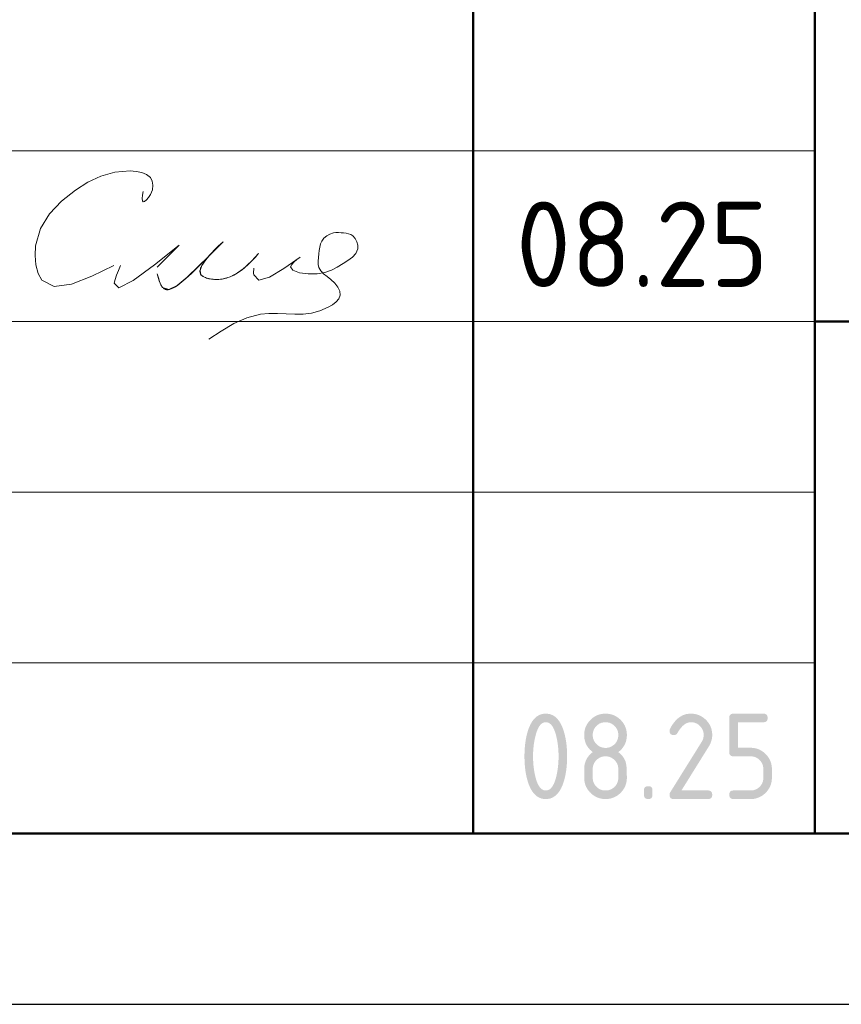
# Model space of a CAD drawing. Header units: millimetres. Extents: x 0 to 50400, y 0 to 35640.
# Tile 12 of 17: x 32607 to 35493, y 0 to 3461. Entities that reach past the tile are written whole.
import ezdxf

# ---------------------------------------------------------------- set-up
doc = ezdxf.new("R2010")
doc.units = ezdxf.units.MM
doc.layers.add('Standard', color=7, linetype='Continuous', lineweight=25)
doc.styles.add('ISOCPEUR', font='txt')

msp = doc.modelspace()

# ---------------------------------------------------------------- hatches: boundary and pattern name
at = {"layer": 'Standard', "linetype": 'Continuous', "lineweight": 25, "transparency": 33554687}
h = msp.add_hatch(color=7, dxfattribs=at)
h.paths.add_polyline_path([(34499.8, 871.5), (34499.8, 880.9), (34499.3, 889.9), (34498.8, 899), (34497.8, 907.7), (34496.8, 916.5), (34495.3, 925), (34493.9, 933.5), (34491.9, 941.7), (34490.4, 948), (34488.7, 953.4), (34487, 958.8), (34485.1, 963.5), (34483.2, 968.2), (34481.1, 972.1), (34479, 975.9), (34476.7, 979), (34474.4, 982.2), (34471.8, 984.5), (34469.3, 986.8), (34466.6, 988.4), (34463.9, 989.9), (34461, 990.7), (34458.1, 991.5), (34455, 991.5), (34451.9, 991.5), (34449, 990.7), (34446.1, 989.9), (34443.4, 988.4), (34440.8, 986.8), (34438.3, 984.5), (34435.8, 982.1), (34433.5, 979), (34431.2, 975.9), (34429.1, 972), (34427, 968.1), (34425.1, 963.4), (34423.2, 958.7), (34421.5, 953.2), (34419.8, 947.8), (34418.3, 941.5), (34416.3, 933.1), (34414.8, 924.5), (34413.2, 916), (34412.2, 907.2), (34411.2, 898.5), (34410.7, 889.5), (34410.2, 880.6), (34410.2, 871.5), (34410.2, 862.3), (34410.7, 853.3), (34411.2, 844.3), (34412.2, 835.5), (34413.2, 826.7), (34414.6, 818.2), (34416.1, 809.6), (34418.1, 801.3), (34419.6, 795.1), (34421.3, 789.7), (34423, 784.2), (34424.9, 779.6), (34426.8, 774.9), (34428.9, 771), (34431, 767.1), (34433.3, 764), (34435.6, 760.9), (34438.1, 758.6), (34440.6, 756.3), (34443.3, 754.7), (34446.1, 753.2), (34449, 752.4), (34451.9, 751.6), (34455, 751.6), (34458.1, 751.6), (34461, 752.4), (34463.9, 753.2), (34466.6, 754.7), (34469.3, 756.3), (34471.8, 758.6), (34474.4, 760.9), (34476.7, 764), (34479, 767.1), (34481.1, 771), (34483.2, 774.9), (34485.1, 779.6), (34487, 784.2), (34488.7, 789.7), (34490.4, 795.1), (34491.9, 801.3), (34493.9, 809.6), (34495.3, 818.2), (34496.8, 826.7), (34497.8, 835.5), (34498.8, 844.3), (34499.3, 853.3), (34499.8, 862.3)])
h.paths.add_polyline_path([(34529.9, 871.5), (34529.9, 864.8), (34529.6, 858.4), (34529.4, 851.9), (34529, 845.6), (34528.6, 839.4), (34528, 833.4), (34527.4, 827.3), (34526.6, 821.5), (34525.7, 815.7), (34524.7, 810.2), (34523.7, 804.6), (34522.4, 799.3), (34521.2, 793.9), (34519.8, 788.8), (34518.3, 783.7), (34516.7, 778.8), (34514.3, 771.7), (34511.5, 765.4), (34508.7, 759.1), (34505.6, 753.8), (34502.5, 748.4), (34499, 743.9), (34495.5, 739.4), (34491.6, 735.9), (34487.8, 732.3), (34483.5, 729.6), (34479.3, 726.9), (34474.7, 725.1), (34470.2, 723.3), (34465.2, 722.4), (34460.3, 721.5), (34455, 721.5), (34449.7, 721.5), (34444.7, 722.4), (34439.8, 723.3), (34435.2, 725.1), (34430.6, 726.9), (34426.4, 729.6), (34422.2, 732.2), (34418.4, 735.8), (34414.5, 739.4), (34411, 743.8), (34407.5, 748.3), (34404.4, 753.6), (34401.2, 759), (34398.5, 765.2), (34395.7, 771.5), (34393.3, 778.6), (34391.6, 783.5), (34390.2, 788.6), (34388.8, 793.7), (34387.5, 799.1), (34386.3, 804.4), (34385.3, 810), (34384.2, 815.6), (34383.4, 821.4), (34382.6, 827.2), (34382, 833.2), (34381.4, 839.3), (34380.9, 845.5), (34380.5, 851.8), (34380.3, 858.3), (34380.1, 864.8), (34380.1, 871.5), (34380.1, 878.3), (34380.3, 884.8), (34380.5, 891.3), (34380.9, 897.6), (34381.4, 903.8), (34382, 909.9), (34382.6, 915.9), (34383.4, 921.7), (34384.2, 927.5), (34385.3, 933.1), (34386.3, 938.7), (34387.5, 944), (34388.8, 949.4), (34390.2, 954.5), (34391.6, 959.6), (34393.3, 964.5), (34395.7, 971.6), (34398.5, 977.9), (34401.2, 984.1), (34404.4, 989.5), (34407.5, 994.8), (34411, 999.3), (34414.5, 1003.7), (34418.4, 1007.3), (34422.2, 1010.9), (34426.4, 1013.5), (34430.6, 1016.2), (34435.2, 1018), (34439.8, 1019.8), (34444.7, 1020.7), (34449.7, 1021.5), (34455, 1021.5), (34460.3, 1021.5), (34465.2, 1020.6), (34470.2, 1019.8), (34474.7, 1018), (34479.3, 1016.2), (34483.5, 1013.5), (34487.8, 1010.8), (34491.6, 1007.2), (34495.5, 1003.6), (34499, 999.2), (34502.5, 994.7), (34505.6, 989.3), (34508.7, 984), (34511.5, 977.7), (34514.3, 971.4), (34516.7, 964.3), (34518.3, 959.4), (34519.8, 954.3), (34521.2, 949.2), (34522.4, 943.8), (34523.7, 938.5), (34524.7, 932.9), (34525.7, 927.3), (34526.6, 921.5), (34527.4, 915.7), (34528, 909.7), (34528.6, 903.7), (34529, 897.4), (34529.4, 891.2), (34529.6, 884.7), (34529.9, 878.3)], flags=16)
h = msp.add_hatch(color=7, dxfattribs=at)
h.paths.add_polyline_path([(34664.8, 751.6), (34669.5, 751.6), (34673.9, 752.4), (34678.2, 753.2), (34682.2, 754.9), (34686.1, 756.5), (34689.7, 758.9), (34693.4, 761.4), (34696.6, 764.7), (34699.9, 767.9), (34702.3, 771.6), (34704.7, 775.2), (34706.4, 779.2), (34708, 783.2), (34708.8, 787.5), (34709.6, 791.9), (34709.6, 796.6), (34709.6, 826.6), (34709.6, 831.2), (34708.8, 835.6), (34708, 839.9), (34706.4, 843.8), (34704.7, 847.8), (34702.2, 851.5), (34699.8, 855.1), (34696.5, 858.4), (34693.2, 861.7), (34689.6, 864.1), (34686, 866.6), (34682, 868.3), (34678.1, 869.9), (34673.8, 870.7), (34669.5, 871.6), (34664.8, 871.6), (34660.1, 871.6), (34655.8, 870.7), (34651.5, 869.9), (34647.5, 868.3), (34643.5, 866.7), (34639.9, 864.2), (34636.3, 861.8), (34633, 858.5), (34629.8, 855.2), (34627.3, 851.6), (34624.9, 848), (34623.3, 844), (34621.6, 840), (34620.8, 835.6), (34620, 831.3), (34620, 826.6), (34620, 796.6), (34620, 791.9), (34620.8, 787.5), (34621.6, 783.2), (34623.3, 779.2), (34624.9, 775.2), (34627.3, 771.6), (34629.8, 767.9), (34633, 764.7), (34636.3, 761.4), (34639.9, 758.9), (34643.5, 756.5), (34647.5, 754.9), (34651.5, 753.2), (34655.8, 752.4), (34660.1, 751.6)])
h.paths.add_polyline_path([(34664.8, 721.5), (34660.9, 721.5), (34657.2, 721.9), (34653.5, 722.2), (34649.9, 722.9), (34646.3, 723.6), (34642.8, 724.6), (34639.4, 725.7), (34636, 727), (34632.7, 728.4), (34629.6, 730.1), (34626.4, 731.8), (34623.4, 733.9), (34620.4, 735.9), (34617.5, 738.3), (34614.6, 740.7), (34611.9, 743.5), (34609.1, 746.2), (34606.7, 749.1), (34604.3, 752), (34602.3, 755), (34600.2, 758), (34598.5, 761.2), (34596.8, 764.4), (34595.4, 767.7), (34594.1, 771), (34593, 774.5), (34592, 777.9), (34591.3, 781.6), (34590.6, 785.2), (34590.3, 788.9), (34590, 792.6), (34590, 796.5), (34590, 826.5), (34590, 831.2), (34590.4, 835.6), (34590.9, 840.1), (34591.8, 844.3), (34592.8, 848.5), (34594.2, 852.5), (34595.6, 856.4), (34597.5, 860.2), (34599.4, 863.9), (34601.7, 867.5), (34604.1, 871), (34606.9, 874.3), (34609.7, 877.6), (34613, 880.6), (34616.3, 883.7), (34620, 886.5), (34616.3, 889.4), (34613, 892.4), (34609.7, 895.5), (34606.9, 898.8), (34604.1, 902.1), (34601.7, 905.6), (34599.4, 909.2), (34597.5, 912.9), (34595.6, 916.7), (34594.2, 920.6), (34592.8, 924.6), (34591.8, 928.8), (34590.9, 933), (34590.4, 937.4), (34590, 941.9), (34590, 946.5), (34590, 950.4), (34590.3, 954.2), (34590.6, 957.9), (34591.3, 961.5), (34592, 965.1), (34593, 968.6), (34594.1, 972.1), (34595.4, 975.4), (34596.8, 978.7), (34598.5, 981.9), (34600.2, 985), (34602.3, 988.1), (34604.3, 991.1), (34606.7, 994), (34609.1, 996.9), (34611.9, 999.6), (34614.6, 1002.4), (34617.5, 1004.8), (34620.4, 1007.2), (34623.4, 1009.2), (34626.4, 1011.3), (34629.6, 1013), (34632.7, 1014.7), (34636, 1016.1), (34639.4, 1017.4), (34642.8, 1018.5), (34646.3, 1019.5), (34649.9, 1020.2), (34653.5, 1020.9), (34657.2, 1021.2), (34660.9, 1021.5), (34664.8, 1021.5), (34668.7, 1021.5), (34672.4, 1021.2), (34676.2, 1020.9), (34679.8, 1020.2), (34683.4, 1019.5), (34686.8, 1018.5), (34690.3, 1017.4), (34693.6, 1016.1), (34696.9, 1014.7), (34700.1, 1013), (34703.2, 1011.3), (34706.3, 1009.2), (34709.3, 1007.2), (34712.2, 1004.8), (34715.1, 1002.4), (34717.8, 999.6), (34720.5, 996.9), (34722.9, 994), (34725.3, 991.1), (34727.4, 988.1), (34729.4, 985), (34731.1, 981.9), (34732.8, 978.7), (34734.2, 975.4), (34735.6, 972.1), (34736.6, 968.6), (34737.6, 965.1), (34738.3, 961.5), (34739, 957.9), (34739.3, 954.2), (34739.7, 950.4), (34739.7, 946.5), (34739.7, 941.9), (34739.2, 937.4), (34738.7, 933), (34737.8, 928.8), (34736.9, 924.6), (34735.5, 920.6), (34734.1, 916.7), (34732.2, 912.9), (34730.3, 909.2), (34727.9, 905.6), (34725.6, 902.1), (34722.8, 898.8), (34720, 895.5), (34716.7, 892.4), (34713.4, 889.4), (34709.6, 886.5), (34715, 882.5), (34719.4, 877.9), (34723.8, 873.3), (34727.2, 868.3), (34730.6, 863.3), (34733.1, 857.8), (34735.5, 852.3), (34736.9, 846.3), (34737.2, 844.8), (34737.5, 842.9), (34737.9, 841), (34738.1, 838.7), (34738.4, 836.4), (34738.6, 833.7), (34738.8, 831), (34739, 827.8), (34739.2, 824.7), (34739.3, 821.2), (34739.4, 817.7), (34739.5, 813.8), (34739.6, 809.9), (34739.6, 805.6), (34739.7, 801.3), (34739.7, 796.5), (34739.7, 792.6), (34739.3, 788.9), (34739, 785.2), (34738.3, 781.6), (34737.6, 777.9), (34736.6, 774.5), (34735.6, 771), (34734.2, 767.7), (34732.8, 764.4), (34731.1, 761.2), (34729.4, 758), (34727.4, 755), (34725.3, 752), (34722.9, 749.1), (34720.5, 746.2), (34717.8, 743.5), (34715.1, 740.7), (34712.2, 738.3), (34709.3, 735.9), (34706.3, 733.9), (34703.2, 731.8), (34700.1, 730.1), (34696.9, 728.4), (34693.6, 727), (34690.3, 725.7), (34686.8, 724.6), (34683.4, 723.6), (34679.8, 722.9), (34676.2, 722.2), (34672.4, 721.9), (34668.7, 721.5)], flags=16)
h.paths.add_polyline_path([(34664.8, 901.5), (34669.5, 901.5), (34673.9, 902.3), (34678.2, 903.1), (34682.2, 904.7), (34686.1, 906.4), (34689.7, 908.8), (34693.4, 911.3), (34696.6, 914.6), (34699.9, 917.8), (34702.3, 921.5), (34704.7, 925.1), (34706.4, 929.1), (34708, 933.1), (34708.8, 937.4), (34709.6, 941.8), (34709.6, 946.5), (34709.6, 951.1), (34708.8, 955.5), (34708, 959.8), (34706.4, 963.7), (34704.7, 967.7), (34702.2, 971.4), (34699.8, 975), (34696.5, 978.3), (34693.2, 981.6), (34689.6, 984), (34686, 986.5), (34682, 988.2), (34678.1, 989.8), (34673.8, 990.6), (34669.5, 991.5), (34664.8, 991.5), (34660.1, 991.5), (34655.8, 990.6), (34651.5, 989.8), (34647.5, 988.2), (34643.5, 986.6), (34639.9, 984.1), (34636.3, 981.7), (34633, 978.4), (34629.8, 975.1), (34627.3, 971.5), (34624.9, 967.9), (34623.3, 963.9), (34621.6, 959.9), (34620.8, 955.5), (34620, 951.2), (34620, 946.5), (34620, 941.8), (34620.8, 937.4), (34621.6, 933.1), (34623.3, 929.1), (34624.9, 925.1), (34627.3, 921.5), (34629.8, 917.8), (34633, 914.6), (34636.3, 911.3), (34639.9, 908.8), (34643.5, 906.4), (34647.5, 904.7), (34651.5, 903.1), (34655.8, 902.3), (34660.1, 901.5)])
for points in [[(34964.6, 1021.5), (34968.5, 1021.5), (34972.2, 1021.2), (34976, 1020.9), (34979.6, 1020.2), (34983.2, 1019.5), (34986.7, 1018.5), (34990.1, 1017.4), (34993.4, 1016.1), (34996.7, 1014.7), (34999.9, 1013), (35003.1, 1011.3), (35006.1, 1009.2), (35009.1, 1007.2), (35012, 1004.8), (35014.9, 1002.4), (35017.6, 999.6), (35020.4, 996.9), (35022.8, 994), (35025.2, 991.1), (35027.2, 988.1), (35029.3, 985), (35031, 981.9), (35032.7, 978.7), (35034.1, 975.4), (35035.5, 972.1), (35036.5, 968.6), (35037.5, 965.2), (35038.2, 961.5), (35038.9, 957.9), (35039.2, 954.2), (35039.6, 950.4), (35039.6, 946.6), (35039.6, 941.2), (35038.7, 935.9), (35037.9, 930.5), (35036.2, 925.1), (35034.5, 919.7), (35031.9, 914.3), (35029.3, 908.8), (35025.9, 903.4), (34931.4, 751.6), (35024.6, 751.6), (35026.4, 751.6), (35028.1, 751.4), (35029.7, 751.1), (35031.1, 750.7), (35032.5, 750.2), (35033.7, 749.5), (35034.9, 748.8), (35035.8, 747.8), (35036.8, 746.9), (35037.5, 745.7), (35038.2, 744.6), (35038.6, 743.2), (35039.1, 741.7), (35039.3, 740.1), (35039.6, 738.4), (35039.6, 736.6), (35039.6, 734.7), (35039.3, 733), (35039.1, 731.4), (35038.6, 730), (35038.2, 728.6), (35037.5, 727.4), (35036.8, 726.2), (35035.8, 725.3), (35034.9, 724.4), (35033.7, 723.7), (35032.5, 723), (35031.1, 722.5), (35029.7, 722), (35028.1, 721.8), (35026.4, 721.5), (35024.6, 721.5), (34904.6, 721.5), (34902.7, 721.5), (34901.1, 721.8), (34899.5, 722), (34898.1, 722.5), (34896.7, 723), (34895.5, 723.7), (34894.3, 724.4), (34893.4, 725.3), (34892.4, 726.2), (34891.7, 727.4), (34891, 728.6), (34890.6, 730), (34890.1, 731.4), (34889.9, 733), (34889.6, 734.7), (34889.6, 736.5), (34889.6, 738.8), (34890.2, 741), (34890.9, 743.1), (34892.1, 745.2), (35002.1, 921.7), (35004, 924.7), (35005.4, 927.8), (35006.8, 930.8), (35007.7, 933.9), (35008.6, 937), (35009.1, 940.2), (35009.6, 943.3), (35009.6, 946.5), (35009.6, 951.2), (35008.8, 955.5), (35007.9, 959.8), (35006.3, 963.8), (35004.6, 967.7), (35002.2, 971.4), (34999.7, 975), (34996.4, 978.3), (34993.1, 981.6), (34989.5, 984.1), (34985.8, 986.6), (34981.9, 988.2), (34977.9, 989.8), (34973.6, 990.7), (34969.3, 991.5), (34964.6, 991.5), (34961.4, 991.5), (34958.3, 990.9), (34955.2, 990.3), (34952.1, 989.1), (34949.1, 988), (34946.1, 986.2), (34943.1, 984.4), (34940.1, 982.1), (34937.2, 979.7), (34934.3, 976.8), (34931.4, 973.8), (34928.6, 970.3), (34925.8, 966.7), (34923, 962.6), (34920.3, 958.5), (34917.6, 953.8), (34916.5, 952), (34915.2, 950.6), (34913.9, 949.2), (34912.3, 948.3), (34910.7, 947.4), (34908.8, 947), (34906.8, 946.5), (34904.6, 946.5), (34902.7, 946.5), (34901.1, 946.7), (34899.5, 947), (34898.1, 947.4), (34896.7, 947.9), (34895.5, 948.6), (34894.3, 949.3), (34893.4, 950.3), (34892.4, 951.2), (34891.7, 952.4), (34891, 953.5), (34890.6, 954.9), (34890.1, 956.3), (34889.9, 958), (34889.6, 959.6), (34889.6, 961.5), (34889.6, 963.2), (34890, 964.7), (34890.3, 966.3), (34891, 967.6), (34894.5, 974.4), (34898.2, 980.3), (34902, 986.2), (34906.1, 991.2), (34910.1, 996.3), (34914.4, 1000.5), (34918.8, 1004.7), (34923.4, 1008.1), (34928, 1011.4), (34932.8, 1014), (34937.7, 1016.5), (34942.9, 1018.2), (34948, 1019.9), (34953.5, 1020.7), (34958.9, 1021.5)], [(35099.5, 886.5), (35099.5, 1006.5), (35099.5, 1008.4), (35099.8, 1010.1), (35100, 1011.7), (35100.4, 1013.1), (35100.9, 1014.5), (35101.6, 1015.7), (35102.3, 1016.9), (35103.3, 1017.8), (35104.2, 1018.7), (35105.4, 1019.4), (35106.5, 1020.1), (35107.9, 1020.6), (35109.3, 1021.1), (35111, 1021.3), (35112.6, 1021.5), (35114.5, 1021.5), (35219.2, 1021.5), (35221.1, 1021.5), (35222.7, 1021.3), (35224.3, 1021.1), (35225.7, 1020.6), (35227.1, 1020.1), (35228.3, 1019.4), (35229.5, 1018.7), (35230.4, 1017.8), (35231.4, 1016.9), (35232.1, 1015.7), (35232.8, 1014.5), (35233.2, 1013.1), (35233.7, 1011.7), (35234, 1010), (35234.2, 1008.4), (35234.2, 1006.5), (35234.2, 1004.6), (35234, 1003), (35233.7, 1001.4), (35233.2, 999.9), (35232.8, 998.5), (35232.1, 997.4), (35231.4, 996.2), (35230.4, 995.2), (35229.5, 994.3), (35228.3, 993.6), (35227.1, 992.9), (35225.7, 992.4), (35224.3, 992), (35222.7, 991.7), (35221.1, 991.5), (35219.2, 991.5), (35129.6, 991.5), (35129.6, 901.6), (35174.4, 901.6), (35178.3, 901.6), (35182.1, 901.3), (35185.8, 900.9), (35189.4, 900.2), (35193, 899.5), (35196.4, 898.5), (35199.9, 897.5), (35203.2, 896.1), (35206.5, 894.7), (35209.7, 893), (35212.8, 891.3), (35215.9, 889.2), (35218.9, 887.1), (35221.8, 884.7), (35224.6, 882.3), (35227.4, 879.5), (35230.1, 876.8), (35232.5, 873.9), (35234.9, 871), (35236.9, 868), (35239, 864.9), (35240.7, 861.8), (35242.4, 858.6), (35243.8, 855.3), (35245.1, 852), (35246.2, 848.5), (35247.2, 845.1), (35247.9, 841.5), (35248.5, 837.9), (35248.9, 834.2), (35249.2, 830.4), (35249.2, 826.6), (35249.2, 796.6), (35249.2, 792.7), (35248.9, 788.9), (35248.5, 785.2), (35247.9, 781.6), (35247.2, 778), (35246.1, 774.5), (35245.1, 771), (35243.7, 767.7), (35242.4, 764.4), (35240.6, 761.2), (35238.9, 758.1), (35236.9, 755), (35234.8, 752), (35232.4, 749.1), (35230, 746.2), (35227.2, 743.5), (35224.5, 740.7), (35221.6, 738.3), (35218.7, 735.9), (35215.7, 733.9), (35212.7, 731.8), (35209.5, 730.1), (35206.3, 728.4), (35203, 727), (35199.7, 725.7), (35196.3, 724.6), (35192.8, 723.6), (35189.2, 722.9), (35185.7, 722.2), (35182, 721.9), (35178.2, 721.5), (35174.4, 721.5), (35114.5, 721.5), (35112.6, 721.5), (35111, 721.8), (35109.3, 722), (35107.9, 722.5), (35106.5, 723), (35105.4, 723.7), (35104.2, 724.4), (35103.3, 725.3), (35102.3, 726.2), (35101.6, 727.4), (35100.9, 728.6), (35100.5, 730), (35100, 731.4), (35099.8, 733), (35099.5, 734.7), (35099.5, 736.6), (35099.5, 738.4), (35099.8, 740.1), (35100, 741.7), (35100.4, 743.2), (35100.9, 744.6), (35101.6, 745.7), (35102.3, 746.9), (35103.3, 747.8), (35104.2, 748.8), (35105.4, 749.5), (35106.5, 750.2), (35107.9, 750.7), (35109.3, 751.1), (35111, 751.4), (35112.6, 751.6), (35114.5, 751.6), (35174.3, 751.6), (35179, 751.6), (35183.4, 752.4), (35187.7, 753.2), (35191.7, 754.9), (35195.7, 756.5), (35199.3, 758.9), (35202.9, 761.4), (35206.1, 764.7), (35209.4, 767.9), (35211.9, 771.6), (35214.3, 775.2), (35215.9, 779.2), (35217.6, 783.2), (35218.4, 787.5), (35219.2, 791.9), (35219.2, 796.6), (35219.2, 826.6), (35219.2, 831.2), (35218.4, 835.5), (35217.5, 839.9), (35215.9, 843.8), (35214.3, 847.8), (35211.8, 851.4), (35209.3, 855.1), (35206, 858.4), (35202.8, 861.7), (35199.1, 864.1), (35195.5, 866.6), (35191.5, 868.3), (35187.6, 869.9), (35183.3, 870.7), (35179, 871.5), (35174.3, 871.5), (35114.5, 871.5), (35112.6, 871.5), (35111, 871.8), (35109.3, 872), (35107.9, 872.5), (35106.5, 873), (35105.4, 873.6), (35104.2, 874.4), (35103.3, 875.3), (35102.3, 876.2), (35101.6, 877.4), (35100.9, 878.6), (35100.4, 880), (35100, 881.4), (35099.8, 883), (35099.5, 884.7)], [(34799.8, 751.6), (34799.8, 753.5), (34800, 755.1), (34800.3, 756.8), (34800.7, 758.2), (34801.2, 759.6), (34801.9, 760.8), (34802.6, 761.9), (34803.6, 762.9), (34804.5, 763.8), (34805.7, 764.5), (34806.8, 765.2), (34808.2, 765.7), (34809.7, 766.2), (34811.3, 766.4), (34812.9, 766.6), (34814.8, 766.6), (34816.7, 766.6), (34818.3, 766.4), (34820, 766.2), (34821.4, 765.7), (34822.8, 765.2), (34824, 764.5), (34825.2, 763.8), (34826.1, 762.9), (34827, 761.9), (34827.7, 760.8), (34828.4, 759.6), (34828.9, 758.2), (34829.4, 756.8), (34829.6, 755.1), (34829.8, 753.5), (34829.8, 751.6), (34829.8, 736.6), (34829.8, 734.7), (34829.6, 733), (34829.4, 731.4), (34828.9, 730), (34828.4, 728.6), (34827.7, 727.4), (34827, 726.2), (34826.1, 725.3), (34825.2, 724.4), (34824, 723.7), (34822.8, 723), (34821.4, 722.5), (34820, 722), (34818.3, 721.8), (34816.7, 721.5), (34814.8, 721.5), (34812.9, 721.5), (34811.3, 721.8), (34809.7, 722), (34808.2, 722.5), (34806.8, 723), (34805.7, 723.7), (34804.5, 724.4), (34803.6, 725.3), (34802.6, 726.2), (34801.9, 727.4), (34801.2, 728.6), (34800.7, 730), (34800.3, 731.4), (34800, 733), (34799.8, 734.7), (34799.8, 736.6)]]:
    msp.add_hatch(color=7, dxfattribs=at).paths.add_polyline_path(points, flags=16)

# ---------------------------------------------------------------- linework, layer by layer
at = {"layer": 'Standard', "color": 7, "linetype": 'Continuous', "lineweight": 50, "transparency": 33554687}
for p, q in [((34200, 600), (34200, 7200)), ((35400, 600), (35400, 7200)), ((35400, 2400), (49800, 2400))]:
    msp.add_line(p, q, dxfattribs=at)
at = {"layer": 'Standard', "color": 7, "linetype": 'Continuous', "lineweight": 13, "transparency": 33554687}
for p, q in [((27600, 3000), (35400, 3000)), ((27600, 3000), (35400, 3000)), ((27600, 2400), (35400, 2400)), ((27600, 2400), (35400, 2400)), ((27600, 1800), (35400, 1800)), ((27600, 1200), (35400, 1200))]:
    msp.add_line(p, q, dxfattribs=at)
at = {"layer": 'Standard', "color": 7, "linetype": 'Continuous', "lineweight": 25, "transparency": 33554687}
msp.add_line((27600, 600), (49800, 600), dxfattribs=at)
msp.add_line((27600, 600), (49800, 600), dxfattribs=at)
msp.add_line((27600, 600), (49800, 600), dxfattribs=at)
msp.add_lwpolyline([(0, 0), (50400, 0), (50400, 35640), (0, 35640), (0, 0)], close=True, dxfattribs=at)
at = {"layer": 'Standard', "color": 7, "linetype": 'Continuous', "lineweight": 13, "transparency": 33554687}
msp.add_lwpolyline([(50400, 35640), (0, 35640), (0, 0), (50400, 0), (50400, 35640)], dxfattribs=at)
at = {"layer": 'Standard', "color": 7, "linetype": 'Continuous', "lineweight": 50, "transparency": 33554687}
msp.add_lwpolyline([(2400, 35040), (49800, 35040), (49800, 600), (2400, 600), (2400, 35040)], close=True, dxfattribs=at)
at = {"layer": 'Standard', "color": 7, "linetype": 'Continuous', "lineweight": 25, "transparency": 33554687}
msp.add_lwpolyline([(49800, 7200), (27600, 7200), (27600, 600), (49800, 600), (49800, 7200)], dxfattribs=at)
at = {"layer": 'Standard', "color": 250, "linetype": 'Continuous', "lineweight": 18, "true_color": 0x2d2d2d, "transparency": 33554687}
for points in [[(33040.4, 2856.7), (33038.6, 2844.1), (33037.5, 2832.9), (33037.9, 2824.6), (33040.4, 2820.7), (33045.4, 2822), (33052.1, 2827.6), (33059.3, 2836.1), (33065.8, 2846.1), (33072.8, 2863.1), (33074.8, 2879.3), (33072.4, 2893.9), (33065.8, 2906.1), (33052.7, 2917.1), (33035.5, 2924.1), (33015.8, 2927.8), (32995.3, 2929.2), (32941.5, 2925), (32892, 2911.2), (32846, 2889.5), (32802.5, 2861.9), (32754, 2823.6), (32711.7, 2778.7), (32679.9, 2726.4), (32662.7, 2665.8), (32660.8, 2632.1), (32663.8, 2599), (32671.8, 2569.2), (32684.9, 2545.6), (32728.1, 2523.1), (32788.3, 2531), (32859.9, 2559.1), (32937.1, 2597.2)], [(33592.6, 2626.6), (33580.6, 2617.6), (33570.1, 2608.7), (33562.3, 2600.4), (33558.6, 2592.7), (33566.4, 2580.1), (33589.4, 2571.5), (33620.4, 2567.1), (33652, 2567.2), (33679.2, 2571.8), (33701.8, 2580.2), (33722.5, 2591.4), (33743.5, 2604.4), (33760, 2614.7), (33775.5, 2626.1), (33787.8, 2639.4), (33794.4, 2655.3), (33794.7, 2667.8), (33791.6, 2680.5), (33785.5, 2692.1), (33776.9, 2701.1), (33769.7, 2705.3), (33761.8, 2708.1), (33753.4, 2710), (33744.8, 2711.2), (33735.7, 2712.3), (33726.7, 2712.8), (33717.7, 2712.6), (33708.8, 2711.2), (33696.8, 2707.2), (33685.6, 2700.9), (33675.8, 2692.6), (33668.3, 2682.8), (33663.6, 2672.6), (33660.8, 2661.6), (33659, 2650), (33657.6, 2637.9), (33656, 2625.1), (33654.9, 2612.6), (33655.2, 2600.7), (33657.6, 2589.9), (33664.4, 2578.2), (33674.6, 2567.9), (33686.9, 2558), (33700, 2547.5), (33713.4, 2534.7), (33724.5, 2520.8), (33731.6, 2506.5), (33732.9, 2492.4), (33728, 2480), (33718.2, 2468.7), (33705.1, 2458.6), (33690.5, 2449.9), (33661.1, 2437.2), (33631.8, 2429.7), (33602.5, 2426.3), (33572.9, 2425.7), (33542.8, 2426.8), (33512.5, 2428), (33482.4, 2428.2), (33452.9, 2425.7), (33405, 2413.5), (33359.2, 2392.9), (33314.7, 2366.6), (33270.9, 2337.5)], [(32961.1, 2597.2), (32953.8, 2579.5), (32947.1, 2562.6), (32942, 2547.5), (32939.1, 2535.1), (32954.5, 2518.3), (33005.5, 2544.4), (33080.1, 2598.9), (33166.5, 2667.8)], [(33446.1, 2639), (33445.5, 2638.3), (33444.9, 2637.6), (33444.3, 2637), (33443.6, 2636.3), (33434.6, 2626.5), (33425.5, 2616.8), (33416.1, 2607.3), (33406.5, 2598), (33400.4, 2592.6), (33394.2, 2587.3), (33387.9, 2582.1), (33381.3, 2577.2), (33375.9, 2573.4), (33370.3, 2569.8), (33364.7, 2566.5), (33358.9, 2563.3), (33353.8, 2560.7), (33348.5, 2558.3), (33343.2, 2556.2), (33337.8, 2554.2), (33332.8, 2552.7), (33327.6, 2551.3), (33322.5, 2550.1), (33317.3, 2549.2), (33312.1, 2548.5), (33306.9, 2548), (33301.8, 2547.7), (33296.6, 2547.7), (33291.3, 2547.9), (33286, 2548.3), (33280.8, 2548.9), (33275.6, 2549.7), (33271.4, 2550.6), (33267.2, 2551.6), (33263, 2552.8), (33259, 2554.3), (33256.4, 2555.4), (33253.8, 2556.6), (33251.3, 2558), (33249, 2559.5), (33247.5, 2560.6), (33246.1, 2561.8), (33244.9, 2563), (33243.7, 2564.4), (33242.9, 2565.6), (33242.2, 2566.8), (33241.6, 2568.1), (33241, 2569.5), (33240.6, 2571), (33240.3, 2572.5), (33240.2, 2574.1), (33240.1, 2575.6), (33240.2, 2577.8), (33240.5, 2579.9), (33240.9, 2582), (33241.5, 2584.1), (33242.5, 2587.3), (33243.8, 2590.5), (33245.2, 2593.6), (33246.8, 2596.6), (33249.7, 2601.5), (33252.9, 2606.3), (33256.2, 2610.9), (33259.7, 2615.5), (33266.2, 2623.7), (33272.9, 2631.7), (33279.9, 2639.3), (33287.2, 2646.7), (33295.5, 2654.5), (33303.8, 2662.2), (33312.1, 2670.2), (33320, 2678.9), (33320.3, 2679.2), (33320.5, 2679.4), (33320.8, 2679.6), (33321.1, 2679.7), (33321.1, 2679.7), (33321.1, 2679.7), (33321.1, 2679.7), (33321.1, 2679.7), (33321.1, 2679.7), (33321.1, 2679.7), (33321.1, 2679.7), (33321.1, 2679.7), (33321.1, 2679.7), (33321.1, 2679.7), (33321.1, 2679.7), (33321.1, 2679.7), (33321.1, 2679.7), (33321.1, 2679.7), (33321.1, 2679.7), (33321.1, 2679.7), (33321, 2679.5), (33320.9, 2679.3), (33320.7, 2679.1), (33320.5, 2679), (33305.7, 2666), (33292.2, 2652.6), (33279.4, 2638.9), (33266.7, 2625.1), (33248.4, 2606), (33229.5, 2587.3), (33210.1, 2568.9), (33190.4, 2551), (33183.5, 2544.9), (33176.6, 2539), (33169.5, 2533.3), (33162.2, 2527.8), (33158, 2524.8), (33153.6, 2522), (33149.2, 2519.4), (33144.6, 2517), (33141.7, 2515.6), (33138.7, 2514.4), (33135.7, 2513.4), (33132.7, 2512.6), (33130.6, 2512.2), (33128.5, 2511.9), (33126.3, 2511.8), (33124.2, 2511.8), (33122.5, 2512), (33120.8, 2512.3), (33119.2, 2512.7), (33117.6, 2513.2), (33116.1, 2513.9), (33114.6, 2514.7), (33113.2, 2515.6), (33111.9, 2516.6), (33110.4, 2517.9), (33109, 2519.4), (33107.7, 2521), (33106.5, 2522.6), (33104.6, 2525.6), (33102.9, 2528.6), (33101.5, 2531.8), (33100.1, 2535), (33097.2, 2543), (33094.6, 2551.1), (33092.3, 2559.2), (33090.1, 2567.4)], [(33090.1, 2567.4), (33094, 2553.5), (33098.1, 2540.4), (33102.8, 2529), (33108.3, 2520.1), (33130.3, 2512.1), (33159.9, 2526.1), (33195.4, 2555.6), (33235.1, 2594), (33268.7, 2627.1), (33298, 2656.1), (33317, 2675.3), (33320, 2678.8), (33313.9, 2673.2), (33303.8, 2663.5), (33291.2, 2650.8), (33277.5, 2636.4), (33260.3, 2616.3), (33246.9, 2596.7), (33240.3, 2579), (33243.6, 2564.6), (33250.9, 2558.2), (33261.3, 2553.4), (33273.7, 2550.1), (33286.7, 2548.2), (33317.9, 2549.3), (33346.2, 2557.4), (33371.9, 2570.8), (33395.2, 2588.1), (33408.7, 2600.1), (33421.5, 2612.7), (33433.9, 2625.7), (33446.1, 2639)], [(33166.5, 2667.8), (33147.4, 2648.7), (33128.3, 2629.6), (33109.2, 2610.5), (33090.1, 2591.4)], [(33429.2, 2588.1), (33428.8, 2581.6), (33428.6, 2575.3), (33428.7, 2569.4), (33429.2, 2564.1), (33446.4, 2545.5), (33483.9, 2556.2), (33534.9, 2586.5), (33592.6, 2626.6)]]:
    msp.add_lwpolyline(points, dxfattribs=at)

# ---------------------------------------------------------------- texts
at = {"layer": 'Standard', "color": 7, "linetype": 'Continuous', "lineweight": 25, "transparency": 33554687, "insert": (34350.1, 2521.5), "char_height": 300, "width": 1070.015, "attachment_point": 7, "style": 'ISOCPEUR'}
msp.add_mtext('\\W0.94;08.25', dxfattribs=at)

doc.saveas('drawing.dxf')
